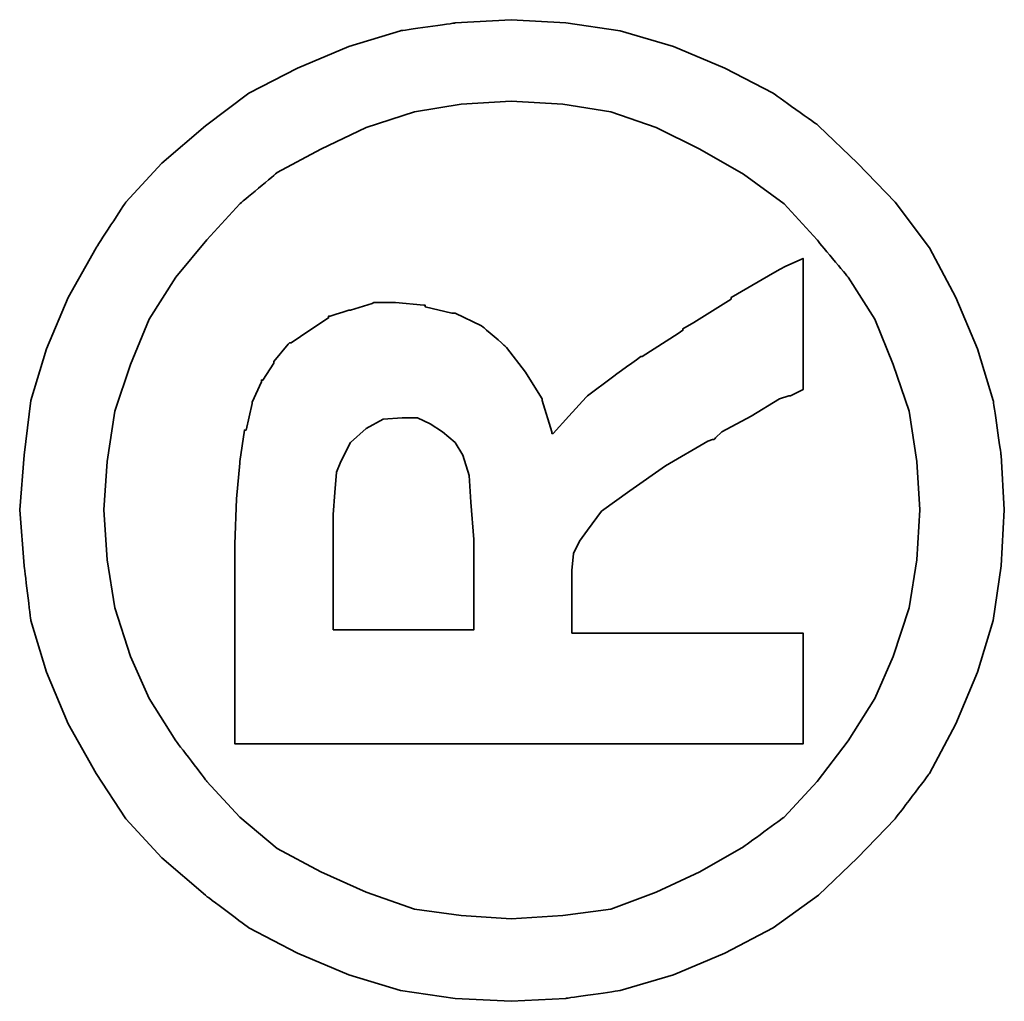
# Model space of a CAD drawing. Header units: millimetres. Extents: x 16.2 to 116, y 28.2 to 93.3.
# Tile 50 of 54: x 101.004 to 101.55, y 67.066 to 67.61. Entities that reach past the tile are written whole.
import ezdxf

# ---------------------------------------------------------------- set-up
doc = ezdxf.new("R2010")
doc.units = ezdxf.units.MM
doc.layers.add('DIM', color=4, linetype='Continuous')
doc.layers.add('layer 1', color=7, linetype='Continuous')

# ---------------------------------------------------------------- blocks, each defined once
blk = doc.blocks.new('TBI MOTION logo(完整正式版)')
at = {"layer": 'layer 1', "color": 22, "lineweight": 35}
for points, knots in [([(81.20634, 4.98624), (81.20634, 4.98624), (81.18649, 5.32862), (81.18649, 5.32862), (81.18649, 5.32862), (81.18649, 5.32862), (81.13886, 5.66206), (81.13886, 5.66206), (81.13886, 5.66206), (81.13886, 5.66206), (81.04359, 5.97764), (81.04359, 5.97764), (81.04359, 5.97764), (81.04359, 5.97764), (80.91061, 6.29124), (80.91061, 6.29124), (80.91061, 6.29124), (80.91061, 6.29124), (80.75778, 6.58697), (80.75778, 6.58697), (80.75778, 6.58697), (80.75778, 6.58697), (80.5593, 6.85294), (80.5593, 6.85294), (80.5593, 6.85294), (80.5593, 6.85294), (80.33105, 7.1189), (80.33105, 7.1189), (80.33105, 7.1189), (80.33105, 7.1189), (80.09287, 7.33921), (80.09287, 7.33921), (80.09287, 7.33921), (80.09287, 7.33921), (79.815, 7.51982), (79.815, 7.51982), (79.815, 7.51982), (79.815, 7.51982), (79.51133, 7.69051), (79.51133, 7.69051), (79.51133, 7.69051), (79.51133, 7.69051), (79.19773, 7.8235), (79.19773, 7.8235), (79.19773, 7.8235), (79.19773, 7.8235), (78.88215, 7.91877), (78.88215, 7.91877), (78.88215, 7.91877), (78.88215, 7.91877), (78.54871, 7.95846), (78.54871, 7.95846), (78.54871, 7.95846), (78.54871, 7.95846), (78.21526, 7.98625), (78.21526, 7.98625), (78.21526, 7.98625), (78.21526, 7.98625), (77.87388, 7.95846), (77.87388, 7.95846), (77.87388, 7.95846), (77.87388, 7.95846), (77.54044, 7.91877), (77.54044, 7.91877), (77.54044, 7.91877), (77.54044, 7.91877), (77.22485, 7.8235), (77.22485, 7.8235), (77.22485, 7.8235), (77.22485, 7.8235), (76.91027, 7.69051), (76.91027, 7.69051), (76.91027, 7.69051), (76.91027, 7.69051), (76.6056, 7.51982), (76.6056, 7.51982), (76.6056, 7.51982), (76.6056, 7.51982), (76.32972, 7.33921), (76.32972, 7.33921), (76.32972, 7.33921), (76.32972, 7.33921), (76.09154, 7.1189), (76.09154, 7.1189), (76.09154, 7.1189), (76.09154, 7.1189), (75.86329, 6.85294), (75.86329, 6.85294), (75.86329, 6.85294), (75.86329, 6.85294), (75.66382, 6.58697), (75.66382, 6.58697), (75.66382, 6.58697), (75.66382, 6.58697), (75.51099, 6.29124), (75.51099, 6.29124), (75.51099, 6.29124), (75.51099, 6.29124), (75.37702, 5.97764), (75.37702, 5.97764), (75.37702, 5.97764), (75.37702, 5.97764), (75.28175, 5.66206), (75.28175, 5.66206), (75.28175, 5.66206), (75.28175, 5.66206), (75.23411, 5.32862), (75.23411, 5.32862), (75.23411, 5.32862), (75.23411, 5.32862), (75.21625, 4.98624), (75.21625, 4.98624), (75.21625, 4.98624), (75.21625, 4.98624), (75.23411, 4.6528), (75.23411, 4.6528), (75.23411, 4.6528), (75.23411, 4.6528), (75.28175, 4.32035), (75.28175, 4.32035), (75.28175, 4.32035), (75.28175, 4.32035), (75.37702, 3.99583), (75.37702, 3.99583), (75.37702, 3.99583), (75.37702, 3.99583), (75.51099, 3.68224), (75.51099, 3.68224), (75.51099, 3.68224), (75.51099, 3.68224), (75.66382, 3.38749), (75.66382, 3.38749), (75.66382, 3.38749), (75.66382, 3.38749), (75.86329, 3.10963), (75.86329, 3.10963), (75.86329, 3.10963), (75.86329, 3.10963), (76.09154, 2.87145), (76.09154, 2.87145), (76.09154, 2.87145), (76.09154, 2.87145), (76.32972, 2.6432), (76.32972, 2.6432), (76.32972, 2.6432), (76.32972, 2.6432), (76.6056, 2.43381), (76.6056, 2.43381), (76.6056, 2.43381), (76.6056, 2.43381), (76.91027, 2.27205), (76.91027, 2.27205), (76.91027, 2.27205), (76.91027, 2.27205), (77.22485, 2.13906), (77.22485, 2.13906), (77.22485, 2.13906), (77.22485, 2.13906), (77.54044, 2.0438), (77.54044, 2.0438), (77.54044, 2.0438), (77.54044, 2.0438), (77.87388, 1.99616), (77.87388, 1.99616), (77.87388, 1.99616), (77.87388, 1.99616), (78.21526, 1.97631), (78.21526, 1.97631), (78.21526, 1.97631), (78.21526, 1.97631), (78.54871, 1.99616), (78.54871, 1.99616), (78.54871, 1.99616), (78.54871, 1.99616), (78.88215, 2.0438), (78.88215, 2.0438), (78.88215, 2.0438), (78.88215, 2.0438), (79.19773, 2.13906), (79.19773, 2.13906), (79.19773, 2.13906), (79.19773, 2.13906), (79.51133, 2.27205), (79.51133, 2.27205), (79.51133, 2.27205), (79.51133, 2.27205), (79.815, 2.43381), (79.815, 2.43381), (79.815, 2.43381), (79.815, 2.43381), (80.09287, 2.6432), (80.09287, 2.6432), (80.09287, 2.6432), (80.09287, 2.6432), (80.33105, 2.87145), (80.33105, 2.87145), (80.33105, 2.87145), (80.33105, 2.87145), (80.5593, 3.10963), (80.5593, 3.10963), (80.5593, 3.10963), (80.5593, 3.10963), (80.75778, 3.38749), (80.75778, 3.38749), (80.75778, 3.38749), (80.75778, 3.38749), (80.91061, 3.68224), (80.91061, 3.68224), (80.91061, 3.68224), (80.91061, 3.68224), (81.04359, 3.99583), (81.04359, 3.99583), (81.04359, 3.99583), (81.04359, 3.99583), (81.13886, 4.32035), (81.13886, 4.32035), (81.13886, 4.32035), (81.13886, 4.32035), (81.18649, 4.6528), (81.18649, 4.6528), (81.18649, 4.6528), (81.18649, 4.6528), (81.20634, 4.98624), (81.20634, 4.98624)], [0, 0, 0, 0, 0.0178571, 0.0178571, 0.0178571, 0.0178572, 0.0357143, 0.0357143, 0.0357143, 0.0357143, 0.0535714, 0.0535714, 0.0535714, 0.0535714, 0.0714286, 0.0714286, 0.0714286, 0.0714286, 0.0892857, 0.0892857, 0.0892857, 0.0892857, 0.1071429, 0.1071429, 0.1071429, 0.1071429, 0.125, 0.125, 0.125, 0.125, 0.1428571, 0.1428571, 0.1428571, 0.1428572, 0.1607143, 0.1607143, 0.1607143, 0.1607143, 0.1785714, 0.1785714, 0.1785714, 0.1785714, 0.1964286, 0.1964286, 0.1964286, 0.1964286, 0.2142857, 0.2142857, 0.2142857, 0.2142857, 0.2321429, 0.2321429, 0.2321429, 0.2321429, 0.25, 0.25, 0.25, 0.25, 0.2678571, 0.2678571, 0.2678571, 0.2678572, 0.2857143, 0.2857143, 0.2857143, 0.2857143, 0.3035714, 0.3035714, 0.3035714, 0.3035714, 0.3214286, 0.3214286, 0.3214286, 0.3214286, 0.3392857, 0.3392857, 0.3392857, 0.3392857, 0.3571429, 0.3571429, 0.3571429, 0.3571429, 0.375, 0.375, 0.375, 0.375, 0.3928571, 0.3928571, 0.3928571, 0.3928572, 0.4107143, 0.4107143, 0.4107143, 0.4107143, 0.4285714, 0.4285714, 0.4285714, 0.4285714, 0.4464286, 0.4464286, 0.4464286, 0.4464286, 0.4642857, 0.4642857, 0.4642857, 0.4642857, 0.4821429, 0.4821429, 0.4821429, 0.4821429, 0.5, 0.5, 0.5, 0.5, 0.5178571, 0.5178571, 0.5178571, 0.5178572, 0.5357143, 0.5357143, 0.5357143, 0.5357143, 0.5535714, 0.5535714, 0.5535714, 0.5535714, 0.5714286, 0.5714286, 0.5714286, 0.5714286, 0.5892857, 0.5892857, 0.5892857, 0.5892857, 0.6071429, 0.6071429, 0.6071429, 0.6071429, 0.625, 0.625, 0.625, 0.625, 0.6428571, 0.6428571, 0.6428571, 0.6428572, 0.6607143, 0.6607143, 0.6607143, 0.6607143, 0.6785714, 0.6785714, 0.6785714, 0.6785714, 0.6964286, 0.6964286, 0.6964286, 0.6964286, 0.7142857, 0.7142857, 0.7142857, 0.7142857, 0.7321429, 0.7321429, 0.7321429, 0.7321429, 0.75, 0.75, 0.75, 0.75, 0.7678571, 0.7678571, 0.7678571, 0.7678572, 0.7857143, 0.7857143, 0.7857143, 0.7857143, 0.8035714, 0.8035714, 0.8035714, 0.8035714, 0.8214286, 0.8214286, 0.8214286, 0.8214286, 0.8392857, 0.8392857, 0.8392857, 0.8392857, 0.8571429, 0.8571429, 0.8571429, 0.8571429, 0.875, 0.875, 0.875, 0.875, 0.8928571, 0.8928571, 0.8928571, 0.8928572, 0.9107143, 0.9107143, 0.9107143, 0.9107143, 0.9285714, 0.9285714, 0.9285714, 0.9285714, 0.9464286, 0.9464286, 0.9464286, 0.9464286, 0.9642857, 0.9642857, 0.9642857, 0.9642857, 0.9821429, 0.9821429, 0.9821429, 0.9821429, 1, 1, 1, 1]), ([(80.71014, 4.98624), (80.71014, 4.98624), (80.69129, 5.29091), (80.69129, 5.29091), (80.69129, 5.29091), (80.69129, 5.29091), (80.64464, 5.57672), (80.64464, 5.57672), (80.64464, 5.57672), (80.64464, 5.57672), (80.54937, 5.87245), (80.54937, 5.87245), (80.54937, 5.87245), (80.54937, 5.87245), (80.41639, 6.14833), (80.41639, 6.14833), (80.41639, 6.14833), (80.41639, 6.14833), (80.27349, 6.41429), (80.27349, 6.41429), (80.27349, 6.41429), (80.27349, 6.41429), (80.08295, 6.64255), (80.08295, 6.64255), (80.08295, 6.64255), (80.08295, 6.64255), (79.86264, 6.84301), (79.86264, 6.84301), (79.86264, 6.84301), (79.86264, 6.84301), (79.63439, 7.03355), (79.63439, 7.03355), (79.63439, 7.03355), (79.63439, 7.03355), (79.37835, 7.1963), (79.37835, 7.1963), (79.37835, 7.1963), (79.37835, 7.1963), (79.10246, 7.30944), (79.10246, 7.30944), (79.10246, 7.30944), (79.10246, 7.30944), (78.81665, 7.40471), (78.81665, 7.40471), (78.81665, 7.40471), (78.81665, 7.40471), (78.511, 7.45234), (78.511, 7.45234), (78.511, 7.45234), (78.511, 7.45234), (78.21526, 7.47219), (78.21526, 7.47219), (78.21526, 7.47219), (78.21526, 7.47219), (77.9106, 7.45234), (77.9106, 7.45234), (77.9106, 7.45234), (77.9106, 7.45234), (77.61685, 7.40471), (77.61685, 7.40471), (77.61685, 7.40471), (77.61685, 7.40471), (77.32012, 7.30944), (77.32012, 7.30944), (77.32012, 7.30944), (77.32012, 7.30944), (77.06309, 7.1963), (77.06309, 7.1963), (77.06309, 7.1963), (77.06309, 7.1963), (76.80606, 7.03355), (76.80606, 7.03355), (76.80606, 7.03355), (76.80606, 7.03355), (76.55797, 6.84301), (76.55797, 6.84301), (76.55797, 6.84301), (76.55797, 6.84301), (76.34063, 6.64255), (76.34063, 6.64255), (76.34063, 6.64255), (76.34063, 6.64255), (76.1491, 6.41429), (76.1491, 6.41429), (76.1491, 6.41429), (76.1491, 6.41429), (76.0062, 6.14833), (76.0062, 6.14833), (76.0062, 6.14833), (76.0062, 6.14833), (75.88314, 5.87245), (75.88314, 5.87245), (75.88314, 5.87245), (75.88314, 5.87245), (75.77794, 5.57672), (75.77794, 5.57672), (75.77794, 5.57672), (75.77794, 5.57672), (75.73924, 5.29091), (75.73924, 5.29091), (75.73924, 5.29091), (75.73924, 5.29091), (75.72039, 4.98624), (75.72039, 4.98624), (75.72039, 4.98624), (75.72039, 4.98624), (75.73924, 4.67165), (75.73924, 4.67165), (75.73924, 4.67165), (75.73924, 4.67165), (75.77794, 4.37791), (75.77794, 4.37791), (75.77794, 4.37791), (75.77794, 4.37791), (75.88314, 4.10102), (75.88314, 4.10102), (75.88314, 4.10102), (75.88314, 4.10102), (76.0062, 3.83407), (76.0062, 3.83407), (76.0062, 3.83407), (76.0062, 3.83407), (76.15902, 3.56811), (76.15902, 3.56811), (76.15902, 3.56811), (76.15902, 3.56811), (76.34063, 3.32001), (76.34063, 3.32001), (76.34063, 3.32001), (76.34063, 3.32001), (76.55797, 3.11955), (76.55797, 3.11955), (76.55797, 3.11955), (76.55797, 3.11955), (76.80606, 2.92901), (76.80606, 2.92901), (76.80606, 2.92901), (76.80606, 2.92901), (77.06309, 2.76725), (77.06309, 2.76725), (77.06309, 2.76725), (77.06309, 2.76725), (77.32012, 2.65412), (77.32012, 2.65412), (77.32012, 2.65412), (77.32012, 2.65412), (77.61685, 2.55786), (77.61685, 2.55786), (77.61685, 2.55786), (77.61685, 2.55786), (77.9106, 2.51022), (77.9106, 2.51022), (77.9106, 2.51022), (77.9106, 2.51022), (78.21526, 2.49137), (78.21526, 2.49137), (78.21526, 2.49137), (78.21526, 2.49137), (78.511, 2.51022), (78.511, 2.51022), (78.511, 2.51022), (78.511, 2.51022), (78.81665, 2.55786), (78.81665, 2.55786), (78.81665, 2.55786), (78.81665, 2.55786), (79.10246, 2.65412), (79.10246, 2.65412), (79.10246, 2.65412), (79.10246, 2.65412), (79.37835, 2.76725), (79.37835, 2.76725), (79.37835, 2.76725), (79.37835, 2.76725), (79.63439, 2.92901), (79.63439, 2.92901), (79.63439, 2.92901), (79.63439, 2.92901), (79.86264, 3.11955), (79.86264, 3.11955), (79.86264, 3.11955), (79.86264, 3.11955), (80.08295, 3.32001), (80.08295, 3.32001), (80.08295, 3.32001), (80.08295, 3.32001), (80.26356, 3.56811), (80.26356, 3.56811), (80.26356, 3.56811), (80.26356, 3.56811), (80.41639, 3.83407), (80.41639, 3.83407), (80.41639, 3.83407), (80.41639, 3.83407), (80.54937, 4.10102), (80.54937, 4.10102), (80.54937, 4.10102), (80.54937, 4.10102), (80.64464, 4.37791), (80.64464, 4.37791), (80.64464, 4.37791), (80.64464, 4.37791), (80.69129, 4.67165), (80.69129, 4.67165), (80.69129, 4.67165), (80.69129, 4.67165), (80.71014, 4.98624), (80.71014, 4.98624)], [0, 0, 0, 0, 0.0192308, 0.0192308, 0.0192308, 0.0192308, 0.0384615, 0.0384615, 0.0384615, 0.0384615, 0.0576923, 0.0576923, 0.0576923, 0.0576923, 0.0769231, 0.0769231, 0.0769231, 0.0769231, 0.0961538, 0.0961538, 0.0961538, 0.0961539, 0.1153846, 0.1153846, 0.1153846, 0.1153846, 0.1346154, 0.1346154, 0.1346154, 0.1346154, 0.1538462, 0.1538462, 0.1538462, 0.1538462, 0.1730769, 0.1730769, 0.1730769, 0.1730769, 0.1923077, 0.1923077, 0.1923077, 0.1923077, 0.2115385, 0.2115385, 0.2115385, 0.2115385, 0.2307692, 0.2307692, 0.2307692, 0.2307692, 0.25, 0.25, 0.25, 0.25, 0.2692308, 0.2692308, 0.2692308, 0.2692308, 0.2884615, 0.2884615, 0.2884615, 0.2884615, 0.3076923, 0.3076923, 0.3076923, 0.3076923, 0.3269231, 0.3269231, 0.3269231, 0.3269231, 0.3461538, 0.3461538, 0.3461538, 0.3461539, 0.3653846, 0.3653846, 0.3653846, 0.3653846, 0.3846154, 0.3846154, 0.3846154, 0.3846154, 0.4038462, 0.4038462, 0.4038462, 0.4038462, 0.4230769, 0.4230769, 0.4230769, 0.4230769, 0.4423077, 0.4423077, 0.4423077, 0.4423077, 0.4615385, 0.4615385, 0.4615385, 0.4615385, 0.4807692, 0.4807692, 0.4807692, 0.4807692, 0.5, 0.5, 0.5, 0.5, 0.5192308, 0.5192308, 0.5192308, 0.5192308, 0.5384615, 0.5384615, 0.5384615, 0.5384615, 0.5576923, 0.5576923, 0.5576923, 0.5576923, 0.5769231, 0.5769231, 0.5769231, 0.5769231, 0.5961538, 0.5961538, 0.5961538, 0.5961539, 0.6153846, 0.6153846, 0.6153846, 0.6153846, 0.6346154, 0.6346154, 0.6346154, 0.6346154, 0.6538462, 0.6538462, 0.6538462, 0.6538462, 0.6730769, 0.6730769, 0.6730769, 0.6730769, 0.6923077, 0.6923077, 0.6923077, 0.6923077, 0.7115385, 0.7115385, 0.7115385, 0.7115385, 0.7307692, 0.7307692, 0.7307692, 0.7307692, 0.75, 0.75, 0.75, 0.75, 0.7692308, 0.7692308, 0.7692308, 0.7692308, 0.7884615, 0.7884615, 0.7884615, 0.7884615, 0.8076923, 0.8076923, 0.8076923, 0.8076923, 0.8269231, 0.8269231, 0.8269231, 0.8269231, 0.8461538, 0.8461538, 0.8461538, 0.8461539, 0.8653846, 0.8653846, 0.8653846, 0.8653846, 0.8846154, 0.8846154, 0.8846154, 0.8846154, 0.9038462, 0.9038462, 0.9038462, 0.9038462, 0.9230769, 0.9230769, 0.9230769, 0.9230769, 0.9423077, 0.9423077, 0.9423077, 0.9423077, 0.9615385, 0.9615385, 0.9615385, 0.9615385, 0.9807692, 0.9807692, 0.9807692, 0.9807692, 1, 1, 1, 1]), ([(76.78721, 3.2823), (76.78721, 3.2823), (76.78721, 3.32001), (76.78721, 3.32001), (76.78721, 3.32001), (76.78721, 3.32001), (76.78721, 3.42422), (76.78721, 3.42422), (76.78721, 3.42422), (76.78721, 3.42422), (76.78721, 3.59689), (76.78721, 3.59689), (76.78721, 3.59689), (76.78721, 3.59689), (76.78721, 3.80529), (76.78721, 3.80529), (76.78721, 3.80529), (76.78721, 3.80529), (76.78721, 4.0524), (76.78721, 4.0524), (76.78721, 4.0524), (76.78721, 4.0524), (76.78721, 4.32035), (76.78721, 4.32035), (76.78721, 4.32035), (76.78721, 4.32035), (76.78721, 4.92868), (76.78721, 4.92868), (76.78721, 4.92868), (76.78721, 4.92868), (76.78721, 5.53801), (76.78721, 5.53801), (76.78721, 5.53801), (76.78721, 5.53801), (76.78721, 5.82482), (76.78721, 5.82482), (76.78721, 5.82482), (76.78721, 5.82482), (76.78721, 6.07291), (76.78721, 6.07291), (76.78721, 6.07291), (76.78721, 6.07291), (76.78721, 6.30017), (76.78721, 6.30017), (76.78721, 6.30017), (76.78721, 6.30017), (76.78721, 6.45399), (76.78721, 6.45399), (76.78721, 6.45399), (76.78721, 6.45399), (76.78721, 6.5572), (76.78721, 6.5572), (76.78721, 6.5572), (76.78721, 6.5572), (76.78721, 6.59689), (76.78721, 6.59689), (76.78721, 6.59689), (76.78721, 6.59689), (76.78721, 6.67232), (76.78721, 6.67232), (76.78721, 6.67232), (76.78721, 6.67232), (76.8537, 6.67232), (76.8537, 6.67232), (76.8537, 6.67232), (76.8537, 6.67232), (76.87355, 6.67232), (76.87355, 6.67232), (76.87355, 6.67232), (76.87355, 6.67232), (76.91027, 6.67232), (76.91027, 6.67232), (76.91027, 6.67232), (76.91027, 6.67232), (77.04424, 6.67232), (77.04424, 6.67232), (77.04424, 6.67232), (77.04424, 6.67232), (77.22485, 6.67232), (77.22485, 6.67232), (77.22485, 6.67232), (77.22485, 6.67232), (77.43524, 6.67232), (77.43524, 6.67232), (77.43524, 6.67232), (77.43524, 6.67232), (77.65357, 6.67232), (77.65357, 6.67232), (77.65357, 6.67232), (77.65357, 6.67232), (77.82625, 6.67232), (77.82625, 6.67232), (77.82625, 6.67232), (77.82625, 6.67232), (77.94037, 6.67232), (77.94037, 6.67232), (77.94037, 6.67232), (77.94037, 6.67232), (77.97709, 6.67232), (77.97709, 6.67232), (77.97709, 6.67232), (77.97709, 6.67232), (77.99694, 6.67232), (77.99694, 6.67232), (77.99694, 6.67232), (77.99694, 6.67232), (78.00686, 6.67232), (78.00686, 6.67232), (78.00686, 6.67232), (78.00686, 6.67232), (78.28275, 6.6624), (78.28275, 6.6624), (78.28275, 6.6624), (78.28275, 6.6624), (78.50107, 6.64255), (78.50107, 6.64255), (78.50107, 6.64255), (78.50107, 6.64255), (78.511, 6.64255), (78.511, 6.64255), (78.511, 6.64255), (78.511, 6.64255), (78.70154, 6.61476), (78.70154, 6.61476), (78.70154, 6.61476), (78.70154, 6.61476), (78.70154, 6.60483), (78.70154, 6.60483), (78.70154, 6.60483), (78.70154, 6.60483), (78.86429, 6.56713), (78.86429, 6.56713), (78.86429, 6.56713), (78.86429, 6.56713), (78.87223, 6.56713), (78.87223, 6.56713), (78.87223, 6.56713), (78.87223, 6.56713), (78.99727, 6.51056), (78.99727, 6.51056), (78.99727, 6.51056), (78.99727, 6.51056), (79.00719, 6.51056), (79.00719, 6.51056), (79.00719, 6.51056), (79.00719, 6.51056), (79.00719, 6.50162), (79.00719, 6.50162), (79.00719, 6.50162), (79.00719, 6.50162), (79.1104, 6.43415), (79.1104, 6.43415), (79.1104, 6.43415), (79.1104, 6.43415), (79.12132, 6.43415), (79.12132, 6.43415), (79.12132, 6.43415), (79.12132, 6.43415), (79.22552, 6.34781), (79.22552, 6.34781), (79.22552, 6.34781), (79.22552, 6.34781), (79.23544, 6.33888), (79.23544, 6.33888), (79.23544, 6.33888), (79.23544, 6.33888), (79.23544, 6.32895), (79.23544, 6.32895), (79.23544, 6.32895), (79.23544, 6.32895), (79.31087, 6.21483), (79.31087, 6.21483), (79.31087, 6.21483), (79.31087, 6.21483), (79.38629, 6.1007), (79.38629, 6.1007), (79.38629, 6.1007), (79.38629, 6.1007), (79.3972, 6.1007), (79.3972, 6.1007), (79.3972, 6.1007), (79.3972, 6.1007), (79.3972, 6.09078), (79.3972, 6.09078), (79.3972, 6.09078), (79.3972, 6.09078), (79.43392, 5.97764), (79.43392, 5.97764), (79.43392, 5.97764), (79.43392, 5.97764), (79.43392, 5.96772), (79.43392, 5.96772), (79.43392, 5.96772), (79.43392, 5.96772), (79.47362, 5.83474), (79.47362, 5.83474), (79.47362, 5.83474), (79.47362, 5.83474), (79.48156, 5.82482), (79.48156, 5.82482), (79.48156, 5.82482), (79.48156, 5.82482), (79.48156, 5.69977), (79.48156, 5.69977), (79.48156, 5.69977), (79.48156, 5.69977), (79.48156, 5.69183), (79.48156, 5.69183), (79.48156, 5.69183), (79.48156, 5.69183), (79.4637, 5.51915), (79.4637, 5.51915), (79.4637, 5.51915), (79.4637, 5.51915), (79.4637, 5.51122), (79.4637, 5.51122), (79.4637, 5.51122), (79.4637, 5.51122), (79.45377, 5.51122), (79.45377, 5.51122), (79.45377, 5.51122), (79.45377, 5.51122), (79.41507, 5.34847), (79.41507, 5.34847), (79.41507, 5.34847), (79.41507, 5.34847), (79.41507, 5.33854), (79.41507, 5.33854), (79.41507, 5.33854), (79.41507, 5.33854), (79.41507, 5.32862), (79.41507, 5.32862), (79.41507, 5.32862), (79.41507, 5.32862), (79.33865, 5.16785), (79.33865, 5.16785), (79.33865, 5.16785), (79.33865, 5.16785), (79.33071, 5.15693), (79.33071, 5.15693), (79.33071, 5.15693), (79.33071, 5.15693), (79.2156, 5.02495), (79.2156, 5.02495), (79.2156, 5.02495), (79.2156, 5.02495), (79.20567, 5.01502), (79.20567, 5.01502), (79.20567, 5.01502), (79.20567, 5.01502), (79.05483, 4.89991), (79.05483, 4.89991), (79.05483, 4.89991), (79.05483, 4.89991), (79.04491, 4.89197), (79.04491, 4.89197), (79.04491, 4.89197), (79.04491, 4.89197), (78.89208, 4.7967), (78.89208, 4.7967), (78.89208, 4.7967), (78.89208, 4.7967), (78.88215, 4.7967), (78.88215, 4.7967), (78.88215, 4.7967), (78.88215, 4.7967), (78.69161, 4.73913), (78.69161, 4.73913), (78.69161, 4.73913), (78.69161, 4.73913), (78.68169, 4.73913), (78.68169, 4.73913), (78.68169, 4.73913), (78.68169, 4.73913), (78.68169, 4.72921), (78.68169, 4.72921), (78.68169, 4.72921), (78.68169, 4.72921), (78.78688, 4.63394), (78.78688, 4.63394), (78.78688, 4.63394), (78.78688, 4.63394), (78.902, 4.52875), (78.902, 4.52875), (78.902, 4.52875), (78.902, 4.52875), (78.91093, 4.52081), (78.91093, 4.52081), (78.91093, 4.52081), (78.91093, 4.52081), (79.02506, 4.36798), (79.02506, 4.36798), (79.02506, 4.36798), (79.02506, 4.36798), (79.1501, 4.1953), (79.1501, 4.1953), (79.1501, 4.1953), (79.1501, 4.1953), (79.1501, 4.18736), (79.1501, 4.18736), (79.1501, 4.18736), (79.1501, 4.18736), (79.29201, 3.96705), (79.29201, 3.96705), (79.29201, 3.96705), (79.29201, 3.96705), (79.31087, 3.93828), (79.31087, 3.93828), (79.31087, 3.93828), (79.31087, 3.93828), (79.32079, 3.93828), (79.32079, 3.93828), (79.32079, 3.93828), (79.32079, 3.93828), (79.3585, 3.87178), (79.3585, 3.87178), (79.3585, 3.87178), (79.3585, 3.87178), (79.50141, 3.64353), (79.50141, 3.64353), (79.50141, 3.64353), (79.50141, 3.64353), (79.51133, 3.64353), (79.51133, 3.64353), (79.51133, 3.64353), (79.51133, 3.64353), (79.64431, 3.41528), (79.64431, 3.41528), (79.64431, 3.41528), (79.64431, 3.41528), (79.68202, 3.3478), (79.68202, 3.3478), (79.68202, 3.3478), (79.68202, 3.3478), (79.70187, 3.31009), (79.70187, 3.31009), (79.70187, 3.31009), (79.70187, 3.31009), (79.7495, 3.2049), (79.7495, 3.2049), (79.7495, 3.2049), (79.7495, 3.2049), (79.64431, 3.2049), (79.64431, 3.2049), (79.64431, 3.2049), (79.64431, 3.2049), (79.62546, 3.2049), (79.62546, 3.2049), (79.62546, 3.2049), (79.62546, 3.2049), (79.53912, 3.2049), (79.53912, 3.2049), (79.53912, 3.2049), (79.53912, 3.2049), (79.31087, 3.2049), (79.31087, 3.2049), (79.31087, 3.2049), (79.31087, 3.2049), (79.08262, 3.2049), (79.08262, 3.2049), (79.08262, 3.2049), (79.08262, 3.2049), (79.00719, 3.2049), (79.00719, 3.2049), (79.00719, 3.2049), (79.00719, 3.2049), (78.98735, 3.2049), (78.98735, 3.2049), (78.98735, 3.2049), (78.98735, 3.2049), (78.94964, 3.2049), (78.94964, 3.2049), (78.94964, 3.2049), (78.94964, 3.2049), (78.92979, 3.24459), (78.92979, 3.24459), (78.92979, 3.24459), (78.92979, 3.24459), (78.91093, 3.2823), (78.91093, 3.2823), (78.91093, 3.2823), (78.91093, 3.2823), (78.91093, 3.29223), (78.91093, 3.29223), (78.91093, 3.29223), (78.91093, 3.29223), (78.89208, 3.3478), (78.89208, 3.3478), (78.89208, 3.3478), (78.89208, 3.3478), (78.78688, 3.52048), (78.78688, 3.52048), (78.78688, 3.52048), (78.78688, 3.52048), (78.69161, 3.7001), (78.69161, 3.7001), (78.69161, 3.7001), (78.69161, 3.7001), (78.6539, 3.7388), (78.6539, 3.7388), (78.6539, 3.7388), (78.6539, 3.7388), (78.64398, 3.74873), (78.64398, 3.74873), (78.64398, 3.74873), (78.64398, 3.74873), (78.64398, 3.75766), (78.64398, 3.75766), (78.64398, 3.75766), (78.64398, 3.75766), (78.63405, 3.78644), (78.63405, 3.78644), (78.63405, 3.78644), (78.63405, 3.78644), (78.48321, 4.04347), (78.48321, 4.04347), (78.48321, 4.04347), (78.48321, 4.04347), (78.33038, 4.2618), (78.33038, 4.2618), (78.33038, 4.2618), (78.33038, 4.2618), (78.20732, 4.43447), (78.20732, 4.43447), (78.20732, 4.43447), (78.20732, 4.43447), (78.09221, 4.52081), (78.09221, 4.52081), (78.09221, 4.52081), (78.09221, 4.52081), (78.02472, 4.56845), (78.02472, 4.56845), (78.02472, 4.56845), (78.02472, 4.56845), (77.9493, 4.60616), (77.9493, 4.60616), (77.9493, 4.60616), (77.9493, 4.60616), (77.8451, 4.61608), (77.8451, 4.61608), (77.8451, 4.61608), (77.8451, 4.61608), (77.71113, 4.61608), (77.71113, 4.61608), (77.71113, 4.61608), (77.71113, 4.61608), (77.69128, 4.61608), (77.69128, 4.61608), (77.69128, 4.61608), (77.69128, 4.61608), (77.67342, 4.61608), (77.67342, 4.61608), (77.67342, 4.61608), (77.67342, 4.61608), (77.5583, 4.61608), (77.5583, 4.61608), (77.5583, 4.61608), (77.5583, 4.61608), (77.46303, 4.61608), (77.46303, 4.61608), (77.46303, 4.61608), (77.46303, 4.61608), (77.46303, 4.54761), (77.46303, 4.54761), (77.46303, 4.54761), (77.46303, 4.54761), (77.46303, 4.47318), (77.46303, 4.47318), (77.46303, 4.47318), (77.46303, 4.47318), (77.46303, 4.24294), (77.46303, 4.24294), (77.46303, 4.24294), (77.46303, 4.24294), (77.46303, 3.99583), (77.46303, 3.99583), (77.46303, 3.99583), (77.46303, 3.99583), (77.46303, 3.72888), (77.46303, 3.72888), (77.46303, 3.72888), (77.46303, 3.72888), (77.46303, 3.51055), (77.46303, 3.51055), (77.46303, 3.51055), (77.46303, 3.51055), (77.46303, 3.42422), (77.46303, 3.42422), (77.46303, 3.42422), (77.46303, 3.42422), (77.46303, 3.35773), (77.46303, 3.35773), (77.46303, 3.35773), (77.46303, 3.35773), (77.46303, 3.30017), (77.46303, 3.30017), (77.46303, 3.30017), (77.46303, 3.30017), (77.46303, 3.2823), (77.46303, 3.2823), (77.46303, 3.2823), (77.46303, 3.2823), (77.46303, 3.2049), (77.46303, 3.2049), (77.46303, 3.2049), (77.46303, 3.2049), (77.39753, 3.2049), (77.39753, 3.2049), (77.39753, 3.2049), (77.39753, 3.2049), (77.37768, 3.2049), (77.37768, 3.2049), (77.37768, 3.2049), (77.37768, 3.2049), (77.32012, 3.2049), (77.32012, 3.2049), (77.32012, 3.2049), (77.32012, 3.2049), (77.12165, 3.2049), (77.12165, 3.2049), (77.12165, 3.2049), (77.12165, 3.2049), (76.94897, 3.2049), (76.94897, 3.2049), (76.94897, 3.2049), (76.94897, 3.2049), (76.8924, 3.2049), (76.8924, 3.2049), (76.8924, 3.2049), (76.8924, 3.2049), (76.8537, 3.2049), (76.8537, 3.2049), (76.8537, 3.2049), (76.8537, 3.2049), (76.78721, 3.2049), (76.78721, 3.2049), (76.78721, 3.2049), (76.78721, 3.2049), (76.78721, 3.2823), (76.78721, 3.2823)], [0, 0, 0, 0, 0.0074074, 0.0074074, 0.0074074, 0.0074074, 0.0148148, 0.0148148, 0.0148148, 0.0148148, 0.0222222, 0.0222222, 0.0222222, 0.0222222, 0.0296296, 0.0296296, 0.0296296, 0.0296296, 0.037037, 0.037037, 0.037037, 0.037037, 0.0444444, 0.0444444, 0.0444444, 0.0444445, 0.0518519, 0.0518519, 0.0518519, 0.0518519, 0.0592593, 0.0592593, 0.0592593, 0.0592593, 0.0666667, 0.0666667, 0.0666667, 0.0666667, 0.0740741, 0.0740741, 0.0740741, 0.0740741, 0.0814815, 0.0814815, 0.0814815, 0.0814815, 0.0888889, 0.0888889, 0.0888889, 0.0888889, 0.0962963, 0.0962963, 0.0962963, 0.0962963, 0.1037037, 0.1037037, 0.1037037, 0.1037037, 0.1111111, 0.1111111, 0.1111111, 0.1111111, 0.1185185, 0.1185185, 0.1185185, 0.1185185, 0.1259259, 0.1259259, 0.1259259, 0.1259259, 0.1333333, 0.1333333, 0.1333333, 0.1333333, 0.1407407, 0.1407407, 0.1407407, 0.1407408, 0.1481481, 0.1481481, 0.1481481, 0.1481482, 0.1555556, 0.1555556, 0.1555556, 0.1555556, 0.162963, 0.162963, 0.162963, 0.162963, 0.1703704, 0.1703704, 0.1703704, 0.1703704, 0.1777778, 0.1777778, 0.1777778, 0.1777778, 0.1851852, 0.1851852, 0.1851852, 0.1851852, 0.1925926, 0.1925926, 0.1925926, 0.1925926, 0.2, 0.2, 0.2, 0.2, 0.2074074, 0.2074074, 0.2074074, 0.2074074, 0.2148148, 0.2148148, 0.2148148, 0.2148148, 0.2222222, 0.2222222, 0.2222222, 0.2222222, 0.2296296, 0.2296296, 0.2296296, 0.2296296, 0.237037, 0.237037, 0.237037, 0.237037, 0.2444444, 0.2444444, 0.2444444, 0.2444445, 0.2518519, 0.2518519, 0.2518519, 0.2518519, 0.2592593, 0.2592593, 0.2592593, 0.2592593, 0.2666667, 0.2666667, 0.2666667, 0.2666667, 0.2740741, 0.2740741, 0.2740741, 0.2740741, 0.2814815, 0.2814815, 0.2814815, 0.2814815, 0.2888889, 0.2888889, 0.2888889, 0.2888889, 0.2962963, 0.2962963, 0.2962963, 0.2962963, 0.3037037, 0.3037037, 0.3037037, 0.3037037, 0.3111111, 0.3111111, 0.3111111, 0.3111111, 0.3185185, 0.3185185, 0.3185185, 0.3185185, 0.3259259, 0.3259259, 0.3259259, 0.3259259, 0.3333333, 0.3333333, 0.3333333, 0.3333333, 0.3407407, 0.3407407, 0.3407407, 0.3407408, 0.3481481, 0.3481481, 0.3481481, 0.3481482, 0.3555556, 0.3555556, 0.3555556, 0.3555556, 0.362963, 0.362963, 0.362963, 0.362963, 0.3703704, 0.3703704, 0.3703704, 0.3703704, 0.3777778, 0.3777778, 0.3777778, 0.3777778, 0.3851852, 0.3851852, 0.3851852, 0.3851852, 0.3925926, 0.3925926, 0.3925926, 0.3925926, 0.4, 0.4, 0.4, 0.4, 0.4074074, 0.4074074, 0.4074074, 0.4074074, 0.4148148, 0.4148148, 0.4148148, 0.4148148, 0.4222222, 0.4222222, 0.4222222, 0.4222222, 0.4296296, 0.4296296, 0.4296296, 0.4296296, 0.437037, 0.437037, 0.437037, 0.437037, 0.4444444, 0.4444444, 0.4444444, 0.4444445, 0.4518519, 0.4518519, 0.4518519, 0.4518519, 0.4592593, 0.4592593, 0.4592593, 0.4592593, 0.4666667, 0.4666667, 0.4666667, 0.4666667, 0.4740741, 0.4740741, 0.4740741, 0.4740741, 0.4814815, 0.4814815, 0.4814815, 0.4814815, 0.4888889, 0.4888889, 0.4888889, 0.4888889, 0.4962963, 0.4962963, 0.4962963, 0.4962963, 0.5037037, 0.5037037, 0.5037037, 0.5037037, 0.5111111, 0.5111111, 0.5111111, 0.5111111, 0.5185185, 0.5185185, 0.5185185, 0.5185185, 0.5259259, 0.5259259, 0.5259259, 0.5259259, 0.5333333, 0.5333333, 0.5333333, 0.5333333, 0.5407407, 0.5407407, 0.5407407, 0.5407408, 0.5481481, 0.5481481, 0.5481481, 0.5481482, 0.5555556, 0.5555556, 0.5555556, 0.5555556, 0.562963, 0.562963, 0.562963, 0.562963, 0.5703704, 0.5703704, 0.5703704, 0.5703704, 0.5777778, 0.5777778, 0.5777778, 0.5777778, 0.5851852, 0.5851852, 0.5851852, 0.5851852, 0.5925926, 0.5925926, 0.5925926, 0.5925926, 0.6, 0.6, 0.6, 0.6, 0.6074074, 0.6074074, 0.6074074, 0.6074074, 0.6148148, 0.6148148, 0.6148148, 0.6148148, 0.6222222, 0.6222222, 0.6222222, 0.6222222, 0.6296296, 0.6296296, 0.6296296, 0.6296296, 0.637037, 0.637037, 0.637037, 0.637037, 0.6444444, 0.6444444, 0.6444444, 0.6444445, 0.6518519, 0.6518519, 0.6518519, 0.6518519, 0.6592593, 0.6592593, 0.6592593, 0.6592593, 0.6666667, 0.6666667, 0.6666667, 0.6666667, 0.6740741, 0.6740741, 0.6740741, 0.6740741, 0.6814815, 0.6814815, 0.6814815, 0.6814815, 0.6888889, 0.6888889, 0.6888889, 0.6888889, 0.6962963, 0.6962963, 0.6962963, 0.6962963, 0.7037037, 0.7037037, 0.7037037, 0.7037037, 0.7111111, 0.7111111, 0.7111111, 0.7111111, 0.7185185, 0.7185185, 0.7185185, 0.7185185, 0.7259259, 0.7259259, 0.7259259, 0.7259259, 0.7333333, 0.7333333, 0.7333333, 0.7333333, 0.7407407, 0.7407407, 0.7407407, 0.7407408, 0.7481481, 0.7481481, 0.7481481, 0.7481482, 0.7555556, 0.7555556, 0.7555556, 0.7555556, 0.762963, 0.762963, 0.762963, 0.762963, 0.7703704, 0.7703704, 0.7703704, 0.7703704, 0.7777778, 0.7777778, 0.7777778, 0.7777778, 0.7851852, 0.7851852, 0.7851852, 0.7851852, 0.7925926, 0.7925926, 0.7925926, 0.7925926, 0.8, 0.8, 0.8, 0.8, 0.8074074, 0.8074074, 0.8074074, 0.8074074, 0.8148148, 0.8148148, 0.8148148, 0.8148148, 0.8222222, 0.8222222, 0.8222222, 0.8222222, 0.8296296, 0.8296296, 0.8296296, 0.8296296, 0.837037, 0.837037, 0.837037, 0.837037, 0.8444444, 0.8444444, 0.8444444, 0.8444445, 0.8518519, 0.8518519, 0.8518519, 0.8518519, 0.8592593, 0.8592593, 0.8592593, 0.8592593, 0.8666667, 0.8666667, 0.8666667, 0.8666667, 0.8740741, 0.8740741, 0.8740741, 0.8740741, 0.8814815, 0.8814815, 0.8814815, 0.8814815, 0.8888889, 0.8888889, 0.8888889, 0.8888889, 0.8962963, 0.8962963, 0.8962963, 0.8962963, 0.9037037, 0.9037037, 0.9037037, 0.9037037, 0.9111111, 0.9111111, 0.9111111, 0.9111111, 0.9185185, 0.9185185, 0.9185185, 0.9185185, 0.9259259, 0.9259259, 0.9259259, 0.9259259, 0.9333333, 0.9333333, 0.9333333, 0.9333333, 0.9407407, 0.9407407, 0.9407407, 0.9407408, 0.9481481, 0.9481481, 0.9481481, 0.9481482, 0.9555556, 0.9555556, 0.9555556, 0.9555556, 0.962963, 0.962963, 0.962963, 0.962963, 0.9703704, 0.9703704, 0.9703704, 0.9703704, 0.9777778, 0.9777778, 0.9777778, 0.9777778, 0.9851852, 0.9851852, 0.9851852, 0.9851852, 0.9925926, 0.9925926, 0.9925926, 0.9925926, 1, 1, 1, 1]), ([(77.48288, 6.07291), (77.48288, 6.07291), (77.48288, 5.99551), (77.48288, 5.99551), (77.48288, 5.99551), (77.48288, 5.99551), (77.48288, 5.82482), (77.48288, 5.82482), (77.48288, 5.82482), (77.48288, 5.82482), (77.48288, 5.63328), (77.48288, 5.63328), (77.48288, 5.63328), (77.48288, 5.63328), (77.48288, 5.46358), (77.48288, 5.46358), (77.48288, 5.46358), (77.48288, 5.46358), (77.48288, 5.29091), (77.48288, 5.29091), (77.48288, 5.29091), (77.48288, 5.29091), (77.48288, 5.21449), (77.48288, 5.21449), (77.48288, 5.21449), (77.48288, 5.21449), (77.50074, 5.21449), (77.50074, 5.21449), (77.50074, 5.21449), (77.50074, 5.21449), (77.71113, 5.21449), (77.71113, 5.21449), (77.71113, 5.21449), (77.71113, 5.21449), (77.94037, 5.21449), (77.94037, 5.21449), (77.94037, 5.21449), (77.94037, 5.21449), (78.01579, 5.21449), (78.01579, 5.21449), (78.01579, 5.21449), (78.01579, 5.21449), (78.03465, 5.21449), (78.03465, 5.21449), (78.03465, 5.21449), (78.03465, 5.21449), (78.2629, 5.23335), (78.2629, 5.23335), (78.2629, 5.23335), (78.2629, 5.23335), (78.42565, 5.24327), (78.42565, 5.24327), (78.42565, 5.24327), (78.42565, 5.24327), (78.54871, 5.28098), (78.54871, 5.28098), (78.54871, 5.28098), (78.54871, 5.28098), (78.62611, 5.32862), (78.62611, 5.32862), (78.62611, 5.32862), (78.62611, 5.32862), (78.69161, 5.40503), (78.69161, 5.40503), (78.69161, 5.40503), (78.69161, 5.40503), (78.73925, 5.48145), (78.73925, 5.48145), (78.73925, 5.48145), (78.73925, 5.48145), (78.77696, 5.55885), (78.77696, 5.55885), (78.77696, 5.55885), (78.77696, 5.55885), (78.77696, 5.65214), (78.77696, 5.65214), (78.77696, 5.65214), (78.77696, 5.65214), (78.76902, 5.76726), (78.76902, 5.76726), (78.76902, 5.76726), (78.76902, 5.76726), (78.71146, 5.87245), (78.71146, 5.87245), (78.71146, 5.87245), (78.71146, 5.87245), (78.62611, 5.96772), (78.62611, 5.96772), (78.62611, 5.96772), (78.62611, 5.96772), (78.511, 6.02528), (78.511, 6.02528), (78.511, 6.02528), (78.511, 6.02528), (78.44451, 6.05306), (78.44451, 6.05306), (78.44451, 6.05306), (78.44451, 6.05306), (78.32046, 6.06299), (78.32046, 6.06299), (78.32046, 6.06299), (78.32046, 6.06299), (78.18748, 6.07291), (78.18748, 6.07291), (78.18748, 6.07291), (78.18748, 6.07291), (77.99694, 6.07291), (77.99694, 6.07291), (77.99694, 6.07291), (77.99694, 6.07291), (77.97709, 6.07291), (77.97709, 6.07291), (77.97709, 6.07291), (77.97709, 6.07291), (77.90167, 6.07291), (77.90167, 6.07291), (77.90167, 6.07291), (77.90167, 6.07291), (77.69128, 6.07291), (77.69128, 6.07291), (77.69128, 6.07291), (77.69128, 6.07291), (77.50074, 6.07291), (77.50074, 6.07291), (77.50074, 6.07291), (77.50074, 6.07291), (77.48288, 6.07291), (77.48288, 6.07291)], [0, 0, 0, 0, 0.03125, 0.03125, 0.03125, 0.03125, 0.0625, 0.0625, 0.0625, 0.0625, 0.09375, 0.09375, 0.09375, 0.09375, 0.125, 0.125, 0.125, 0.125, 0.15625, 0.15625, 0.15625, 0.15625, 0.1875, 0.1875, 0.1875, 0.1875, 0.21875, 0.21875, 0.21875, 0.21875, 0.25, 0.25, 0.25, 0.25, 0.28125, 0.28125, 0.28125, 0.28125, 0.3125, 0.3125, 0.3125, 0.3125, 0.34375, 0.34375, 0.34375, 0.34375, 0.375, 0.375, 0.375, 0.375, 0.40625, 0.40625, 0.40625, 0.40625, 0.4375, 0.4375, 0.4375, 0.4375, 0.46875, 0.46875, 0.46875, 0.46875, 0.5, 0.5, 0.5, 0.5, 0.53125, 0.53125, 0.53125, 0.53125, 0.5625, 0.5625, 0.5625, 0.5625, 0.59375, 0.59375, 0.59375, 0.59375, 0.625, 0.625, 0.625, 0.625, 0.65625, 0.65625, 0.65625, 0.65625, 0.6875, 0.6875, 0.6875, 0.6875, 0.71875, 0.71875, 0.71875, 0.71875, 0.75, 0.75, 0.75, 0.75, 0.78125, 0.78125, 0.78125, 0.78125, 0.8125, 0.8125, 0.8125, 0.8125, 0.84375, 0.84375, 0.84375, 0.84375, 0.875, 0.875, 0.875, 0.875, 0.90625, 0.90625, 0.90625, 0.90625, 0.9375, 0.9375, 0.9375, 0.9375, 0.96875, 0.96875, 0.96875, 0.96875, 1, 1, 1, 1])]:
    blk.add_open_spline(points, degree=3, knots=knots, dxfattribs=at)

msp = doc.modelspace()

# ---------------------------------------------------------------- block references
at = {"layer": 'DIM', "color": 7, "xscale": 0.0907909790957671, "yscale": 0.0907909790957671, "zscale": 0.0907909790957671, "rotation": 90}
msp.add_blockref('TBI MOTION logo(完整正式版)', (101.72948, 60.23752), dxfattribs=at)

doc.saveas('drawing.dxf')
